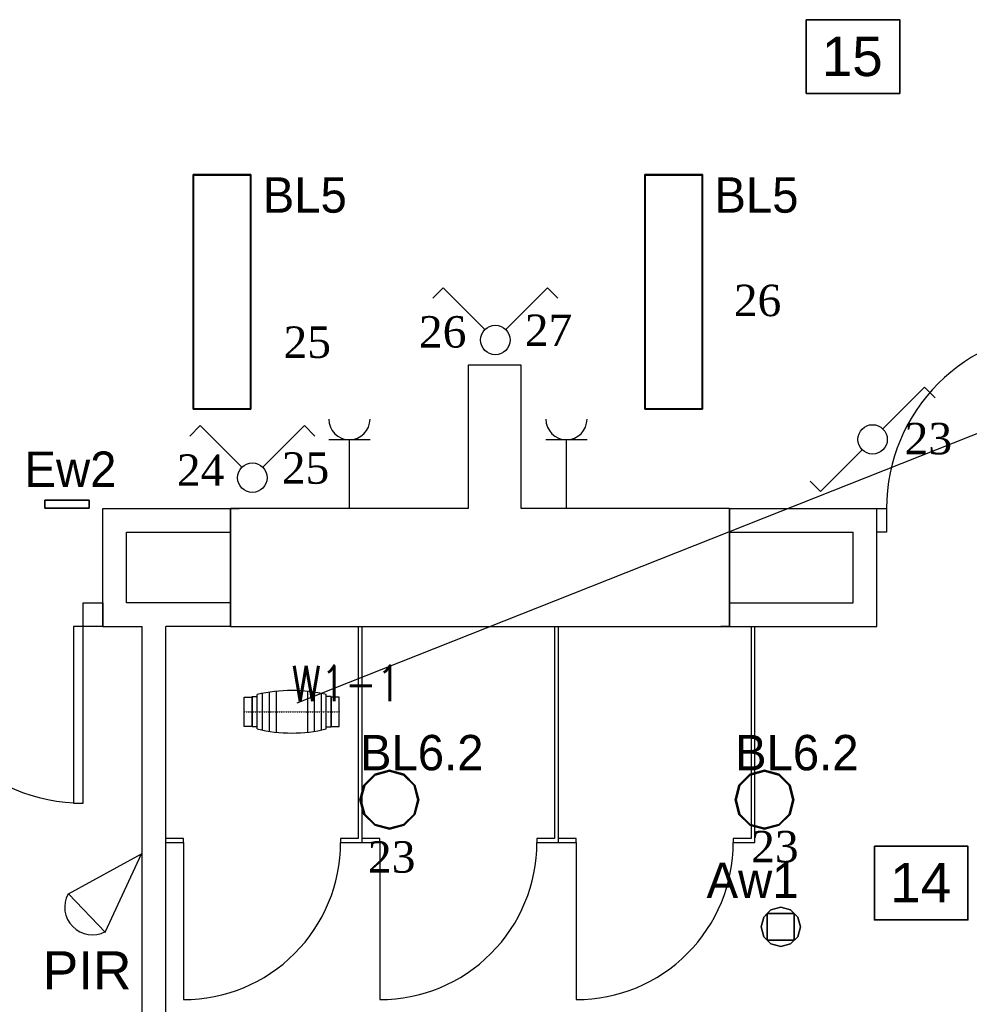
# Model space of a CAD drawing. Header units: millimetres. Extents: x -16803 to -7085, y -9068 to 2537.
# Tile 28 of 33: x -12467 to -11983, y 630 to 1131. Entities that reach past the tile are written whole.
import ezdxf
from ezdxf.enums import TextEntityAlignment as Align

# ---------------------------------------------------------------- set-up
doc = ezdxf.new("R2010")
doc.units = ezdxf.units.MM
doc.header["$MEASUREMENT"] = 0
doc.linetypes.add('CENTER', pattern=[0.55, 0.37, -0.06, 0.06, -0.06])
for name, color, linetype, lineweight in [('A_meble', 253, 'Continuous', 13), ('A_przekrojowe główne', 50, 'Continuous', 50), ('A_stolarka', 20, 'Continuous', 15), ('A_ściany istniejące', 82, 'Continuous', 50), ('elektryka', 255, 'Continuous', 35), ('elektryka2', 20, 'Continuous', 35), ('opisy', 71, 'Continuous', 13)]:
    doc.layers.add(name, color=color, linetype=linetype, lineweight=lineweight)
doc.layers.add('DLX_BLD0_FL1_LUM 1', color=7, linetype='Continuous', true_color=0x002aff)
doc.layers.add('DLX_BLD0_FL1_LUM 4', color=7, linetype='Continuous', true_color=0x002aff)
for name, color, linetype in [('DLX_BLD0_FL1_LUM 11', 3, 'Continuous'), ('DLX_BLD0_FL1_LUM 12', 1, 'Continuous'), ('DLX_BLD0_FL1_LUMKEY_IDX', 7, 'Continuous'), ('Elementy modelu - Strefy', 7, 'Continuous'), ('Konstrukcja - Ściany zew', 7, 'Continuous'), ('teletech', 7, 'Continuous'), ('WEN_W1-_ATRYBUT', 6, 'Continuous'), ('WEN_W1-_OSIE', 2, 'CENTER'), ('WEN_W1-_ZLICZAC', 140, 'Continuous')]:
    doc.layers.add(name, color=color, linetype=linetype)
doc.styles.add('ROMANS', font='times.ttf', dxfattribs={"height": 12})
doc.styles.get("Standard").update_dxf_attribs({"font": 'arial.ttf'})
doc.styles.add('STYL_AUTOMATYCZNY_1', font='arial.ttf')
doc.styles.add('STYL_WENTYLE', font='romans.shx', dxfattribs={"width": 0.8})
doc.styles.add('TableTextStyle', font='txt')

# ---------------------------------------------------------------- blocks, each defined once
blk = doc.blocks.new('TD-500-150-160-SILENT-3VXX_11')
for p, q in [((162, 104.2), (162, -104.2)), ((322, 104.2), (322, -104.2)), ((66.5, -87.5), (66.5, 87.5)), ((91.5, 93.1), (91.5, -93.1)), ((127, 99.6), (127, -99.6)), ((357, 99.6), (357, -99.6)), ((392.5, 93.1), (392.5, -93.1)), ((417.5, -87.5), (417.5, 87.5))]:
    blk.add_line(p, q)
for points in [[(0, -75), (0, 75), (40.5, 75), (40.5, -75)], [(484, -75), (484, 75), (443.5, 75), (443.5, -75)]]:
    blk.add_lwpolyline(points, close=True)
for points in [[(66.5, -76.8), (40.5, -76.8), (40.5, 76.8), (66.5, 76.8)], [(417.5, -76.8), (443.5, -76.8), (443.5, 76.8), (417.5, 76.8)]]:
    blk.add_lwpolyline(points)
for centre, start, end in [((242, -635.3), 76.3531, 103.6469), ((242, 635.3), 256.3531, 283.6469)]:
    blk.add_arc(centre, 743.8, start, end)
for p in [(0, 0), (484, 0)]:
    blk.add_point(p)
at = {"layer": 'WEN_W1-_OSIE'}
blk.add_line((0, 0), (484, 0), dxfattribs=at)
at = {"layer": 'WEN_W1-_ATRYBUT', "style": 'STYL_WENTYLE', "width": 0.8, "flags": 8}
blk.add_attdef('WENTYLE', text='', height=180, dxfattribs=at).set_placement((242, 0), align=Align.BOTTOM_LEFT)

msp = doc.modelspace()

# ---------------------------------------------------------------- linework, layer by layer
at = {"layer": 'A_meble', "lineweight": -3}
for points in [[(-12294.23, 822.1), (-12294.23, 714.1), (-12303.23, 714.1), (-12303.23, 712.1), (-12292.23, 712.1), (-12292.23, 822.1)], [(-12194.23, 822.1), (-12194.23, 714.1), (-12203.23, 714.1), (-12203.23, 712.1), (-12192.23, 712.1), (-12192.23, 822.1)], [(-12094.23, 822.1), (-12094.23, 714.1), (-12103.23, 714.1), (-12103.23, 712.1), (-12092.23, 712.1), (-12092.23, 822.1)], [(-12392.23, 712.1), (-12383.23, 712.1), (-12383.23, 714.1), (-12392.23, 714.1)], [(-12292.23, 712.1), (-12283.23, 712.1), (-12283.23, 714.1), (-12292.23, 714.1)], [(-12192.23, 712.1), (-12183.23, 712.1), (-12183.23, 714.1), (-12192.23, 714.1)]]:
    msp.add_lwpolyline(points, dxfattribs=at)
for points in [[(-12383.23, 712.1), (-12383.23, 632.1, 0.414214), (-12303.23, 712.1)], [(-12283.23, 712.1), (-12283.23, 632.1, 0.414214), (-12203.23, 712.1)], [(-12183.23, 712.1), (-12183.23, 632.1, 0.414214), (-12103.23, 712.1)]]:
    msp.add_lwpolyline(points, format="xyb", dxfattribs=at)
at = {"layer": 'A_przekrojowe główne', "lineweight": -3}
for p, q in [((-12424.23, 822.1), (-12424.23, 882.1)), ((-12424.23, 822.1), (-12424.23, 882.1)), ((-12424.23, 882.1), (-12359.23, 882.1)), ((-12105.23, 882.1), (-12030.23, 882.1)), ((-12030.23, 822.1), (-12030.23, 882.1)), ((-12030.23, 822.1), (-12030.23, 882.1)), ((-12412.23, 834.1), (-12412.23, 870.1)), ((-12412.23, 870.1), (-12359.23, 870.1)), ((-12105.23, 870.1), (-12042.23, 870.1)), ((-12042.23, 834.1), (-12042.23, 870.1)), ((-12359.23, 834.1), (-12412.23, 834.1)), ((-12105.23, 834.1), (-12042.23, 834.1)), ((-12424.23, 822.1), (-12404.23, 822.1)), ((-12404.23, 172.1), (-12404.23, 822.1)), ((-12392.23, 529.1), (-12392.23, 822.1)), ((-12359.23, 822.1), (-12392.23, 822.1)), ((-12105.23, 822.1), (-12030.23, 822.1))]:
    msp.add_line(p, q, dxfattribs=at)
at = {"layer": 'A_stolarka', "lineweight": -3}
for points in [[(-12025.23, 882.1), (-12025.23, 870.1), (-12030.23, 870.1), (-12030.23, 882.1)], [(-12434.23, 834.1), (-12424.23, 834.1), (-12424.23, 822.1), (-12434.23, 822.1)], [(-12434.23, 822.1), (-12439.23, 822.1), (-12439.23, 732.1), (-12434.23, 732.1)]]:
    msp.add_lwpolyline(points, close=True, dxfattribs=at)
for centre, start, end in [((-11935.23, 882.1), 90, 180), ((-12434.23, 822.1), 180, 270)]:
    msp.add_arc(centre, 90, start, end, dxfattribs=at)
at = {"layer": 'A_ściany istniejące', "lineweight": -3}
for p, q in [((-12359.23, 870.1), (-12359.23, 882.1)), ((-12105.23, 870.1), (-12105.23, 882.1)), ((-12359.23, 834.1), (-12359.23, 822.1)), ((-12105.23, 834.1), (-12105.23, 822.1))]:
    msp.add_line(p, q, dxfattribs=at)
at = {"layer": 'DLX_BLD0_FL1_LUM 1', "lineweight": -3}
for points in [[(-12291.35, 741.34, 0), (-12285.86, 746.83, 0)], [(-12285.86, 746.83, 0), (-12291.35, 741.34, 0)], [(-12285.86, 746.83, 0), (-12291.35, 741.34, 0)], [(-12291.35, 741.34, 0), (-12285.86, 746.83, 0)], [(-12285.86, 746.83, 0), (-12278.36, 748.84, 0)], [(-12278.36, 748.84, 0), (-12285.86, 746.83, 0)], [(-12278.36, 748.84, 0), (-12285.86, 746.83, 0)], [(-12285.86, 746.83, 0), (-12278.36, 748.84, 0)], [(-12285.86, 746.83, 0), (-12285.86, 746.83, 0)], [(-12285.86, 746.83, 0), (-12285.86, 746.83, 0)], [(-12278.36, 748.34, 0), (-12285.61, 746.4, 0)], [(-12285.61, 746.4, 0), (-12278.36, 748.34, 0)], [(-12278.36, 748.84, 0), (-12278.36, 748.84, 0)], [(-12278.36, 748.84, 0), (-12270.86, 746.83, 0)], [(-12270.86, 746.83, 0), (-12278.36, 748.84, 0)], [(-12278.36, 748.84, 0), (-12278.36, 748.84, 0)], [(-12270.86, 746.83, 0), (-12278.36, 748.84, 0)], [(-12278.36, 748.84, 0), (-12270.86, 746.83, 0)], [(-12271.11, 746.4, 0), (-12278.36, 748.34, 0)], [(-12278.36, 748.34, 0), (-12271.11, 746.4, 0)], [(-12270.86, 746.83, 0), (-12270.86, 746.83, 0)], [(-12270.86, 746.83, 0), (-12265.37, 741.34, 0)], [(-12265.37, 741.34, 0), (-12270.86, 746.83, 0)], [(-12270.86, 746.83, 0), (-12270.86, 746.83, 0)], [(-12265.37, 741.34, 0), (-12270.86, 746.83, 0)], [(-12270.86, 746.83, 0), (-12265.37, 741.34, 0)], [(-12100.35, 741.34, 0), (-12094.86, 746.83, 0)], [(-12094.86, 746.83, 0), (-12100.35, 741.34, 0)], [(-12094.86, 746.83, 0), (-12100.35, 741.34, 0)], [(-12100.35, 741.34, 0), (-12094.86, 746.83, 0)], [(-12094.86, 746.83, 0), (-12087.36, 748.84, 0)], [(-12087.36, 748.84, 0), (-12094.86, 746.83, 0)], [(-12087.36, 748.84, 0), (-12094.86, 746.83, 0)], [(-12094.86, 746.83, 0), (-12087.36, 748.84, 0)], [(-12094.86, 746.83, 0), (-12094.86, 746.83, 0)], [(-12094.86, 746.83, 0), (-12094.86, 746.83, 0)], [(-12087.36, 748.34, 0), (-12094.61, 746.4, 0)], [(-12094.61, 746.4, 0), (-12087.36, 748.34, 0)], [(-12087.36, 748.84, 0), (-12087.36, 748.84, 0)], [(-12087.36, 748.84, 0), (-12079.86, 746.83, 0)], [(-12079.86, 746.83, 0), (-12087.36, 748.84, 0)], [(-12087.36, 748.84, 0), (-12087.36, 748.84, 0)], [(-12079.86, 746.83, 0), (-12087.36, 748.84, 0)], [(-12087.36, 748.84, 0), (-12079.86, 746.83, 0)], [(-12080.11, 746.4, 0), (-12087.36, 748.34, 0)], [(-12087.36, 748.34, 0), (-12080.11, 746.4, 0)], [(-12079.86, 746.83, 0), (-12079.86, 746.83, 0)], [(-12079.86, 746.83, 0), (-12074.37, 741.34, 0)], [(-12074.37, 741.34, 0), (-12079.86, 746.83, 0)], [(-12079.86, 746.83, 0), (-12079.86, 746.83, 0)], [(-12074.37, 741.34, 0), (-12079.86, 746.83, 0)], [(-12079.86, 746.83, 0), (-12074.37, 741.34, 0)], [(-12285.61, 746.4, 0), (-12290.92, 741.09, 0)], [(-12290.92, 741.09, 0), (-12285.61, 746.4, 0)], [(-12265.8, 741.09, 0), (-12271.11, 746.4, 0)], [(-12271.11, 746.4, 0), (-12265.8, 741.09, 0)], [(-12094.61, 746.4, 0), (-12099.92, 741.09, 0)], [(-12099.92, 741.09, 0), (-12094.61, 746.4, 0)], [(-12074.81, 741.09, 0), (-12080.11, 746.4, 0)], [(-12080.11, 746.4, 0), (-12074.81, 741.09, 0)], [(-12293.36, 733.84, 0), (-12291.35, 741.34, 0)], [(-12291.35, 741.34, 0), (-12293.36, 733.84, 0)], [(-12291.35, 741.34, 0), (-12293.36, 733.84, 0)], [(-12293.36, 733.84, 0), (-12291.35, 741.34, 0)], [(-12290.92, 741.09, 0), (-12292.86, 733.84, 0)], [(-12292.86, 733.84, 0), (-12290.92, 741.09, 0)], [(-12291.35, 741.34, 0), (-12291.35, 741.34, 0)], [(-12291.35, 741.34, 0), (-12291.35, 741.34, 0)], [(-12263.86, 733.84, 0), (-12265.8, 741.09, 0)], [(-12265.8, 741.09, 0), (-12263.86, 733.84, 0)], [(-12265.37, 741.34, 0), (-12265.37, 741.34, 0)], [(-12265.37, 741.34, 0), (-12263.36, 733.84, 0)], [(-12263.36, 733.84, 0), (-12265.37, 741.34, 0)], [(-12265.37, 741.34, 0), (-12265.37, 741.34, 0)], [(-12263.36, 733.84, 0), (-12265.37, 741.34, 0)], [(-12265.37, 741.34, 0), (-12263.36, 733.84, 0)], [(-12102.36, 733.84, 0), (-12100.35, 741.34, 0)], [(-12100.35, 741.34, 0), (-12102.36, 733.84, 0)], [(-12100.35, 741.34, 0), (-12102.36, 733.84, 0)], [(-12102.36, 733.84, 0), (-12100.35, 741.34, 0)], [(-12099.92, 741.09, 0), (-12101.86, 733.84, 0)], [(-12101.86, 733.84, 0), (-12099.92, 741.09, 0)], [(-12100.35, 741.34, 0), (-12100.35, 741.34, 0)], [(-12100.35, 741.34, 0), (-12100.35, 741.34, 0)], [(-12072.86, 733.84, 0), (-12074.81, 741.09, 0)], [(-12074.81, 741.09, 0), (-12072.86, 733.84, 0)], [(-12074.37, 741.34, 0), (-12074.37, 741.34, 0)], [(-12074.37, 741.34, 0), (-12072.36, 733.84, 0)], [(-12072.36, 733.84, 0), (-12074.37, 741.34, 0)], [(-12074.37, 741.34, 0), (-12074.37, 741.34, 0)], [(-12072.36, 733.84, 0), (-12074.37, 741.34, 0)], [(-12074.37, 741.34, 0), (-12072.36, 733.84, 0)], [(-12291.35, 726.34, 0), (-12293.36, 733.84, 0)], [(-12293.36, 733.84, 0), (-12293.36, 733.84, 0)], [(-12293.36, 733.84, 0), (-12291.35, 726.34, 0)], [(-12293.36, 733.84, 0), (-12293.36, 733.84, 0)], [(-12293.36, 733.84, 0), (-12291.35, 726.34, 0)], [(-12291.35, 726.34, 0), (-12293.36, 733.84, 0)], [(-12292.86, 733.84, 0), (-12290.92, 726.59, 0)], [(-12290.92, 726.59, 0), (-12292.86, 733.84, 0)], [(-12265.8, 726.59, 0), (-12263.86, 733.84, 0)], [(-12263.86, 733.84, 0), (-12265.8, 726.59, 0)], [(-12263.36, 733.84, 0), (-12265.37, 726.34, 0)], [(-12265.37, 726.34, 0), (-12263.36, 733.84, 0)], [(-12265.37, 726.34, 0), (-12263.36, 733.84, 0)], [(-12263.36, 733.84, 0), (-12265.37, 726.34, 0)], [(-12263.36, 733.84, 0), (-12263.36, 733.84, 0)], [(-12263.36, 733.84, 0), (-12263.36, 733.84, 0)], [(-12100.35, 726.34, 0), (-12102.36, 733.84, 0)], [(-12102.36, 733.84, 0), (-12102.36, 733.84, 0)], [(-12102.36, 733.84, 0), (-12100.35, 726.34, 0)], [(-12102.36, 733.84, 0), (-12102.36, 733.84, 0)], [(-12102.36, 733.84, 0), (-12100.35, 726.34, 0)], [(-12100.35, 726.34, 0), (-12102.36, 733.84, 0)], [(-12101.86, 733.84, 0), (-12099.92, 726.59, 0)], [(-12099.92, 726.59, 0), (-12101.86, 733.84, 0)], [(-12074.81, 726.59, 0), (-12072.86, 733.84, 0)], [(-12072.86, 733.84, 0), (-12074.81, 726.59, 0)], [(-12072.36, 733.84, 0), (-12074.37, 726.34, 0)], [(-12074.37, 726.34, 0), (-12072.36, 733.84, 0)], [(-12074.37, 726.34, 0), (-12072.36, 733.84, 0)], [(-12072.36, 733.84, 0), (-12074.37, 726.34, 0)], [(-12072.36, 733.84, 0), (-12072.36, 733.84, 0)], [(-12072.36, 733.84, 0), (-12072.36, 733.84, 0)], [(-12291.35, 726.34, 0), (-12291.35, 726.34, 0)], [(-12285.86, 720.85, 0), (-12291.35, 726.34, 0)], [(-12291.35, 726.34, 0), (-12291.35, 726.34, 0)], [(-12291.35, 726.34, 0), (-12285.86, 720.85, 0)], [(-12291.35, 726.34, 0), (-12285.86, 720.85, 0)], [(-12285.86, 720.85, 0), (-12291.35, 726.34, 0)], [(-12290.92, 726.59, 0), (-12285.61, 721.28, 0)], [(-12285.61, 721.28, 0), (-12290.92, 726.59, 0)], [(-12271.11, 721.28, 0), (-12265.8, 726.59, 0)], [(-12265.8, 726.59, 0), (-12271.11, 721.28, 0)], [(-12265.37, 726.34, 0), (-12270.86, 720.85, 0)], [(-12270.86, 720.85, 0), (-12265.37, 726.34, 0)], [(-12270.86, 720.85, 0), (-12265.37, 726.34, 0)], [(-12265.37, 726.34, 0), (-12270.86, 720.85, 0)], [(-12265.37, 726.34, 0), (-12265.37, 726.34, 0)], [(-12265.37, 726.34, 0), (-12265.37, 726.34, 0)], [(-12100.35, 726.34, 0), (-12100.35, 726.34, 0)], [(-12094.86, 720.85, 0), (-12100.35, 726.34, 0)], [(-12100.35, 726.34, 0), (-12100.35, 726.34, 0)], [(-12100.35, 726.34, 0), (-12094.86, 720.85, 0)], [(-12100.35, 726.34, 0), (-12094.86, 720.85, 0)], [(-12094.86, 720.85, 0), (-12100.35, 726.34, 0)], [(-12099.92, 726.59, 0), (-12094.61, 721.28, 0)], [(-12094.61, 721.28, 0), (-12099.92, 726.59, 0)], [(-12080.11, 721.28, 0), (-12074.81, 726.59, 0)], [(-12074.81, 726.59, 0), (-12080.11, 721.28, 0)], [(-12074.37, 726.34, 0), (-12079.86, 720.85, 0)], [(-12079.86, 720.85, 0), (-12074.37, 726.34, 0)], [(-12079.86, 720.85, 0), (-12074.37, 726.34, 0)], [(-12074.37, 726.34, 0), (-12079.86, 720.85, 0)], [(-12074.37, 726.34, 0), (-12074.37, 726.34, 0)], [(-12074.37, 726.34, 0), (-12074.37, 726.34, 0)], [(-12278.36, 718.84, 0), (-12285.86, 720.85, 0)], [(-12285.86, 720.85, 0), (-12285.86, 720.85, 0)], [(-12285.86, 720.85, 0), (-12278.36, 718.84, 0)], [(-12285.86, 720.85, 0), (-12285.86, 720.85, 0)], [(-12285.86, 720.85, 0), (-12278.36, 718.84, 0)], [(-12278.36, 718.84, 0), (-12285.86, 720.85, 0)], [(-12285.61, 721.28, 0), (-12278.36, 719.34, 0)], [(-12278.36, 719.34, 0), (-12285.61, 721.28, 0)], [(-12278.36, 719.34, 0), (-12271.11, 721.28, 0)], [(-12271.11, 721.28, 0), (-12278.36, 719.34, 0)], [(-12270.86, 720.85, 0), (-12278.36, 718.84, 0)], [(-12278.36, 718.84, 0), (-12270.86, 720.85, 0)], [(-12278.36, 718.84, 0), (-12270.86, 720.85, 0)], [(-12270.86, 720.85, 0), (-12278.36, 718.84, 0)], [(-12278.36, 718.84, 0), (-12278.36, 718.84, 0)], [(-12278.36, 718.84, 0), (-12278.36, 718.84, 0)], [(-12270.86, 720.85, 0), (-12270.86, 720.85, 0)], [(-12270.86, 720.85, 0), (-12270.86, 720.85, 0)], [(-12087.36, 718.84, 0), (-12094.86, 720.85, 0)], [(-12094.86, 720.85, 0), (-12094.86, 720.85, 0)], [(-12094.86, 720.85, 0), (-12087.36, 718.84, 0)], [(-12094.86, 720.85, 0), (-12094.86, 720.85, 0)], [(-12094.86, 720.85, 0), (-12087.36, 718.84, 0)], [(-12087.36, 718.84, 0), (-12094.86, 720.85, 0)], [(-12094.61, 721.28, 0), (-12087.36, 719.34, 0)], [(-12087.36, 719.34, 0), (-12094.61, 721.28, 0)], [(-12087.36, 719.34, 0), (-12080.11, 721.28, 0)], [(-12080.11, 721.28, 0), (-12087.36, 719.34, 0)], [(-12079.86, 720.85, 0), (-12087.36, 718.84, 0)], [(-12087.36, 718.84, 0), (-12079.86, 720.85, 0)], [(-12087.36, 718.84, 0), (-12079.86, 720.85, 0)], [(-12079.86, 720.85, 0), (-12087.36, 718.84, 0)], [(-12087.36, 718.84, 0), (-12087.36, 718.84, 0)], [(-12087.36, 718.84, 0), (-12087.36, 718.84, 0)], [(-12079.86, 720.85, 0), (-12079.86, 720.85, 0)], [(-12079.86, 720.85, 0), (-12079.86, 720.85, 0)]]:
    msp.add_polyline3d(points, dxfattribs=at)
at = {"layer": 'DLX_BLD0_FL1_LUM 11', "lineweight": -3}
for points in [[(-12431.31, 886.42, 0), (-12453.91, 886.42, 0)], [(-12453.91, 886.42, 0), (-12453.91, 882.22, 0)], [(-12453.91, 882.22, 0), (-12453.91, 886.42, 0)], [(-12453.91, 886.42, 0), (-12431.31, 886.42, 0)], [(-12453.91, 882.22, 0), (-12453.91, 886.42, 0)], [(-12453.91, 886.42, 0), (-12453.91, 886.42, 0)], [(-12453.91, 886.42, 0), (-12453.91, 882.22, 0)], [(-12453.91, 886.42, 0), (-12431.31, 886.42, 0)], [(-12431.31, 886.42, 0), (-12453.91, 886.42, 0)], [(-12453.91, 886.42, 0), (-12453.91, 886.42, 0)], [(-12453.91, 882.22, 0), (-12431.31, 882.22, 0)], [(-12431.31, 882.22, 0), (-12453.91, 882.22, 0)], [(-12453.91, 882.22, 0), (-12453.91, 882.22, 0)], [(-12453.91, 882.22, 0), (-12431.31, 882.22, 0)], [(-12431.31, 882.22, 0), (-12453.91, 882.22, 0)], [(-12453.91, 882.22, 0), (-12453.91, 882.22, 0)], [(-12450.11, 886.42, 0), (-12435.11, 886.42, 0)], [(-12435.11, 886.42, 0), (-12450.11, 886.42, 0)], [(-12450.11, 886.42, 0), (-12450.11, 886.42, 0)], [(-12435.11, 886.42, 0), (-12450.11, 886.42, 0)], [(-12450.11, 886.42, 0), (-12450.11, 886.42, 0)], [(-12450.11, 886.42, 0), (-12435.11, 886.42, 0)], [(-12435.11, 886.42, 0), (-12435.11, 886.42, 0)], [(-12435.11, 886.42, 0), (-12435.11, 886.42, 0)], [(-12431.31, 882.22, 0), (-12431.31, 886.42, 0)], [(-12431.31, 882.22, 0), (-12431.31, 886.42, 0)], [(-12431.31, 886.42, 0), (-12431.31, 886.42, 0)], [(-12431.31, 886.42, 0), (-12431.31, 882.22, 0)], [(-12431.31, 886.42, 0), (-12431.31, 882.22, 0)], [(-12431.31, 886.42, 0), (-12431.31, 886.42, 0)], [(-12431.31, 882.22, 0), (-12431.31, 882.22, 0)], [(-12431.31, 882.22, 0), (-12431.31, 882.22, 0)]]:
    msp.add_polyline3d(points, dxfattribs=at)
at = {"layer": 'DLX_BLD0_FL1_LUM 12', "lineweight": -3}
for points in [[(-12087.76, 674.14, 0), (-12084.1, 677.8, 0)], [(-12084.1, 677.8, 0), (-12087.76, 674.14, 0)], [(-12084.1, 677.8, 0), (-12085.93, 675.97, 0)], [(-12085.93, 675.97, 0), (-12084.1, 677.8, 0)], [(-12084.1, 677.8, 0), (-12079.1, 679.14, 0)], [(-12079.1, 679.14, 0), (-12084.1, 677.8, 0)], [(-12079.1, 679.14, 0), (-12084.1, 677.8, 0)], [(-12084.1, 677.8, 0), (-12079.1, 679.14, 0)], [(-12084.1, 677.8, 0), (-12084.1, 677.8, 0)], [(-12084.1, 677.8, 0), (-12084.1, 677.8, 0)], [(-12079.1, 679.14, 0), (-12079.1, 679.14, 0)], [(-12079.1, 679.14, 0), (-12074.1, 677.8, 0)], [(-12074.1, 677.8, 0), (-12079.1, 679.14, 0)], [(-12079.1, 679.14, 0), (-12079.1, 679.14, 0)], [(-12074.1, 677.8, 0), (-12079.1, 679.14, 0)], [(-12079.1, 679.14, 0), (-12074.1, 677.8, 0)], [(-12074.1, 677.8, 0), (-12074.1, 677.8, 0)], [(-12074.1, 677.8, 0), (-12070.44, 674.14, 0)], [(-12072.27, 675.97, 0), (-12074.1, 677.8, 0)], [(-12074.1, 677.8, 0), (-12074.1, 677.8, 0)], [(-12070.44, 674.14, 0), (-12074.1, 677.8, 0)], [(-12074.1, 677.8, 0), (-12072.27, 675.97, 0)], [(-12089.1, 669.14, 0), (-12087.76, 674.14, 0)], [(-12087.76, 674.14, 0), (-12089.1, 669.14, 0)], [(-12087.76, 674.14, 0), (-12089.1, 669.14, 0)], [(-12089.1, 669.14, 0), (-12087.76, 674.14, 0)], [(-12085.93, 675.97, 0), (-12087.76, 674.14, 0)], [(-12087.76, 674.14, 0), (-12085.93, 675.97, 0)], [(-12087.76, 674.14, 0), (-12087.76, 674.14, 0)], [(-12087.76, 674.14, 0), (-12087.76, 674.14, 0)], [(-12085.93, 662.31, 0), (-12085.93, 675.97, 0)], [(-12085.93, 675.97, 0), (-12072.27, 675.97, 0)], [(-12072.27, 675.97, 0), (-12085.93, 675.97, 0)], [(-12085.93, 675.97, 0), (-12085.93, 662.31, 0)], [(-12070.44, 674.14, 0), (-12072.27, 675.97, 0)], [(-12072.27, 675.97, 0), (-12072.27, 662.31, 0)], [(-12072.27, 662.31, 0), (-12072.27, 675.97, 0)], [(-12072.27, 675.97, 0), (-12070.44, 674.14, 0)], [(-12070.44, 674.14, 0), (-12070.44, 674.14, 0)], [(-12070.44, 674.14, 0), (-12069.1, 669.14, 0)], [(-12069.1, 669.14, 0), (-12070.44, 674.14, 0)], [(-12070.44, 674.14, 0), (-12070.44, 674.14, 0)], [(-12069.1, 669.14, 0), (-12070.44, 674.14, 0)], [(-12070.44, 674.14, 0), (-12069.1, 669.14, 0)], [(-12087.76, 664.14, 0), (-12089.1, 669.14, 0)], [(-12089.1, 669.14, 0), (-12089.1, 669.14, 0)], [(-12089.1, 669.14, 0), (-12087.76, 664.14, 0)], [(-12089.1, 669.14, 0), (-12089.1, 669.14, 0)], [(-12089.1, 669.14, 0), (-12087.76, 664.14, 0)], [(-12087.76, 664.14, 0), (-12089.1, 669.14, 0)], [(-12069.1, 669.14, 0), (-12070.44, 664.14, 0)], [(-12070.44, 664.14, 0), (-12069.1, 669.14, 0)], [(-12070.44, 664.14, 0), (-12069.1, 669.14, 0)], [(-12069.1, 669.14, 0), (-12070.44, 664.14, 0)], [(-12069.1, 669.14, 0), (-12069.1, 669.14, 0)], [(-12069.1, 669.14, 0), (-12069.1, 669.14, 0)], [(-12084.1, 660.48, 0), (-12087.76, 664.14, 0)], [(-12087.76, 664.14, 0), (-12084.1, 660.48, 0)], [(-12085.93, 662.31, 0), (-12084.1, 660.48, 0)], [(-12072.27, 662.31, 0), (-12085.93, 662.31, 0)], [(-12085.93, 662.31, 0), (-12072.27, 662.31, 0)], [(-12084.1, 660.48, 0), (-12085.93, 662.31, 0)], [(-12070.44, 664.14, 0), (-12074.1, 660.48, 0)], [(-12074.1, 660.48, 0), (-12070.44, 664.14, 0)], [(-12074.1, 660.48, 0), (-12072.27, 662.31, 0)], [(-12072.27, 662.31, 0), (-12074.1, 660.48, 0)], [(-12072.27, 662.31, 0), (-12070.44, 664.14, 0)], [(-12070.44, 664.14, 0), (-12072.27, 662.31, 0)], [(-12079.1, 659.14, 0), (-12084.1, 660.48, 0)], [(-12084.1, 660.48, 0), (-12079.1, 659.14, 0)], [(-12084.1, 660.48, 0), (-12079.1, 659.14, 0)], [(-12079.1, 659.14, 0), (-12084.1, 660.48, 0)], [(-12074.1, 660.48, 0), (-12079.1, 659.14, 0)], [(-12079.1, 659.14, 0), (-12074.1, 660.48, 0)], [(-12079.1, 659.14, 0), (-12074.1, 660.48, 0)], [(-12074.1, 660.48, 0), (-12079.1, 659.14, 0)], [(-12079.1, 659.14, 0), (-12079.1, 659.14, 0)], [(-12079.1, 659.14, 0), (-12079.1, 659.14, 0)]]:
    msp.add_polyline3d(points, dxfattribs=at)
at = {"layer": 'DLX_BLD0_FL1_LUM 4', "lineweight": -3}
for points in [[(-12378.35, 932.62, 0), (-12378.35, 1052.12, 0)], [(-12378.35, 1052.12, 0), (-12378.35, 1052.12, 0)], [(-12378.35, 1052.12, 0), (-12378.35, 932.62, 0)], [(-12378.35, 1052.12, 0), (-12348.85, 1052.12, 0)], [(-12348.85, 1052.12, 0), (-12378.35, 1052.12, 0)], [(-12378.35, 1052.12, 0), (-12378.35, 1052.12, 0)], [(-12378.35, 1052.12, 0), (-12378.35, 932.62, 0)], [(-12348.85, 1052.12, 0), (-12378.35, 1052.12, 0)], [(-12378.35, 932.62, 0), (-12378.35, 1052.12, 0)], [(-12378.35, 1052.12, 0), (-12348.85, 1052.12, 0)], [(-12378.1, 932.87, 0), (-12378.1, 1051.87, 0)], [(-12378.1, 1051.87, 0), (-12349.1, 1051.87, 0)], [(-12378.1, 1051.87, 0), (-12378.1, 932.87, 0)], [(-12349.1, 1051.87, 0), (-12378.1, 1051.87, 0)], [(-12378.1, 1051.87, 0), (-12378.1, 932.87, 0)], [(-12349.1, 1051.87, 0), (-12378.1, 1051.87, 0)], [(-12378.1, 932.87, 0), (-12378.1, 1051.87, 0)], [(-12378.1, 1051.87, 0), (-12349.1, 1051.87, 0)], [(-12349.1, 1051.87, 0), (-12349.1, 932.87, 0)], [(-12349.1, 932.87, 0), (-12349.1, 1051.87, 0)], [(-12349.1, 932.87, 0), (-12349.1, 1051.87, 0)], [(-12349.1, 1051.87, 0), (-12349.1, 932.87, 0)], [(-12348.85, 1052.12, 0), (-12348.85, 932.62, 0)], [(-12348.85, 932.62, 0), (-12348.85, 1052.12, 0)], [(-12348.85, 1052.12, 0), (-12348.85, 1052.12, 0)], [(-12348.85, 1052.12, 0), (-12348.85, 1052.12, 0)], [(-12348.85, 932.62, 0), (-12348.85, 1052.12, 0)], [(-12348.85, 1052.12, 0), (-12348.85, 932.62, 0)], [(-12148.35, 932.62, 0), (-12148.35, 1052.12, 0)], [(-12148.35, 1052.12, 0), (-12148.35, 1052.12, 0)], [(-12148.35, 1052.12, 0), (-12148.35, 932.62, 0)], [(-12148.35, 1052.12, 0), (-12118.85, 1052.12, 0)], [(-12118.85, 1052.12, 0), (-12148.35, 1052.12, 0)], [(-12148.35, 1052.12, 0), (-12148.35, 1052.12, 0)], [(-12148.35, 1052.12, 0), (-12148.35, 932.62, 0)], [(-12118.85, 1052.12, 0), (-12148.35, 1052.12, 0)], [(-12148.35, 932.62, 0), (-12148.35, 1052.12, 0)], [(-12148.35, 1052.12, 0), (-12118.85, 1052.12, 0)], [(-12148.1, 932.87, 0), (-12148.1, 1051.87, 0)], [(-12148.1, 1051.87, 0), (-12119.1, 1051.87, 0)], [(-12148.1, 1051.87, 0), (-12148.1, 932.87, 0)], [(-12119.1, 1051.87, 0), (-12148.1, 1051.87, 0)], [(-12148.1, 1051.87, 0), (-12148.1, 932.87, 0)], [(-12119.1, 1051.87, 0), (-12148.1, 1051.87, 0)], [(-12148.1, 932.87, 0), (-12148.1, 1051.87, 0)], [(-12148.1, 1051.87, 0), (-12119.1, 1051.87, 0)], [(-12119.1, 1051.87, 0), (-12119.1, 932.87, 0)], [(-12119.1, 932.87, 0), (-12119.1, 1051.87, 0)], [(-12119.1, 932.87, 0), (-12119.1, 1051.87, 0)], [(-12119.1, 1051.87, 0), (-12119.1, 932.87, 0)], [(-12118.85, 1052.12, 0), (-12118.85, 932.62, 0)], [(-12118.85, 932.62, 0), (-12118.85, 1052.12, 0)], [(-12118.85, 1052.12, 0), (-12118.85, 1052.12, 0)], [(-12118.85, 1052.12, 0), (-12118.85, 1052.12, 0)], [(-12118.85, 932.62, 0), (-12118.85, 1052.12, 0)], [(-12118.85, 1052.12, 0), (-12118.85, 932.62, 0)], [(-12348.85, 932.62, 0), (-12378.35, 932.62, 0)], [(-12378.35, 932.62, 0), (-12378.35, 932.62, 0)], [(-12378.35, 932.62, 0), (-12348.85, 932.62, 0)], [(-12378.35, 932.62, 0), (-12378.35, 932.62, 0)], [(-12378.35, 932.62, 0), (-12348.85, 932.62, 0)], [(-12348.85, 932.62, 0), (-12378.35, 932.62, 0)], [(-12349.1, 932.87, 0), (-12378.1, 932.87, 0)], [(-12378.1, 932.87, 0), (-12349.1, 932.87, 0)], [(-12378.1, 932.87, 0), (-12349.1, 932.87, 0)], [(-12349.1, 932.87, 0), (-12378.1, 932.87, 0)], [(-12348.85, 932.62, 0), (-12348.85, 932.62, 0)], [(-12348.85, 932.62, 0), (-12348.85, 932.62, 0)], [(-12118.85, 932.62, 0), (-12148.35, 932.62, 0)], [(-12148.35, 932.62, 0), (-12148.35, 932.62, 0)], [(-12148.35, 932.62, 0), (-12118.85, 932.62, 0)], [(-12148.35, 932.62, 0), (-12148.35, 932.62, 0)], [(-12148.35, 932.62, 0), (-12118.85, 932.62, 0)], [(-12118.85, 932.62, 0), (-12148.35, 932.62, 0)], [(-12119.1, 932.87, 0), (-12148.1, 932.87, 0)], [(-12148.1, 932.87, 0), (-12119.1, 932.87, 0)], [(-12148.1, 932.87, 0), (-12119.1, 932.87, 0)], [(-12119.1, 932.87, 0), (-12148.1, 932.87, 0)], [(-12118.85, 932.62, 0), (-12118.85, 932.62, 0)], [(-12118.85, 932.62, 0), (-12118.85, 932.62, 0)]]:
    msp.add_polyline3d(points, dxfattribs=at)
at = {"layer": 'elektryka', "color": 3, "lineweight": -3}
for p, q in [((-12288.23, 917.1), (-12309.23, 917.1)), ((-12298.73, 882.1), (-12298.73, 917.1)), ((-12177.71, 917.1), (-12198.71, 917.1)), ((-12188.21, 882.1), (-12188.21, 917.1))]:
    msp.add_line(p, q, dxfattribs=at)
at = {"layer": 'elektryka'}
for points in [[(-12066.09, 1130.93), (-12018.48, 1130.93), (-12018.48, 1093.37), (-12066.09, 1093.37)], [(-12031.39, 710.2), (-11983.77, 710.2), (-11983.77, 672.64), (-12031.39, 672.64)]]:
    msp.add_lwpolyline(points, close=True, dxfattribs=at)
at = {"layer": 'elektryka', "lineweight": -3}
msp.add_lwpolyline([(-12325.4, 783.18), (-11727.11, 1020.11)], dxfattribs=at)
at = {"layer": 'elektryka', "color": 3, "lineweight": -3}
for centre in [(-12298.73, 927.6), (-12188.21, 927.6)]:
    msp.add_arc(centre, 10.5, 180, 0, dxfattribs=at)
at = {"layer": 'elektryka2', "lineweight": -3}
for p, q in [((-12250.95, 994.41), (-12256.25, 989.1)), ((-12229.74, 973.2), (-12250.95, 994.41)), ((-12219.13, 973.2), (-12197.92, 994.41)), ((-12197.92, 994.41), (-12192.61, 989.1)), ((-12027.02, 922.58), (-12005.8, 943.79)), ((-12005.8, 943.79), (-12000.5, 938.49)), ((-12374.67, 924.29), (-12379.97, 918.99)), ((-12353.46, 903.08), (-12374.67, 924.29)), ((-12342.85, 903.08), (-12321.64, 924.29)), ((-12321.64, 924.29), (-12316.33, 918.99)), ((-12058.84, 890.76), (-12037.62, 911.97)), ((-12064.14, 896.06), (-12058.84, 890.76))]:
    msp.add_line(p, q, dxfattribs=at)
for centre in [(-12224.43, 967.89), (-12032.32, 917.27), (-12348.15, 897.78)]:
    msp.add_circle(centre, 7.5, dxfattribs=at)
at = {"layer": 'Konstrukcja - Ściany zew', "color": 7, "linetype": 'Continuous', "lineweight": -3}
for p, q in [((-12211.23, 955.1), (-12238.23, 955.1)), ((-12211.23, 955.1), (-12238.23, 955.1)), ((-12359.23, 882.1), (-12354.93, 882.1)), ((-12359.23, 832.1), (-12359.23, 882.1)), ((-12359.23, 882.1), (-12359.23, 832.1)), ((-12359.23, 832.1), (-12359.23, 882.1)), ((-12359.23, 832.1), (-12359.23, 882.1)), ((-12359.23, 882.1), (-12354.93, 882.1)), ((-12359.23, 882.1), (-12354.93, 882.1)), ((-12105.23, 882.1), (-12109.53, 882.1)), ((-12105.23, 882.1), (-12109.53, 882.1)), ((-12105.23, 882.1), (-12109.53, 882.1)), ((-12105.23, 832.1), (-12105.23, 882.1)), ((-12105.23, 882.1), (-12105.23, 832.1)), ((-12105.23, 832.1), (-12105.23, 882.1)), ((-12105.23, 832.1), (-12105.23, 882.1)), ((-12359.23, 834.1), (-12359.23, 870.1)), ((-12105.23, 834.1), (-12105.23, 870.1)), ((-12359.23, 822.1), (-12359.23, 832.1)), ((-12359.23, 822.1), (-12359.23, 832.1)), ((-12359.23, 822.1), (-12359.23, 832.1)), ((-12359.23, 822.1), (-12359.23, 832.1)), ((-12105.23, 822.1), (-12105.23, 832.1)), ((-12105.23, 822.1), (-12105.23, 832.1)), ((-12105.23, 822.1), (-12105.23, 832.1)), ((-12105.23, 822.1), (-12105.23, 832.1)), ((-12359.23, 822.1), (-12354.93, 822.1)), ((-12359.23, 822.1), (-12354.93, 822.1)), ((-12359.23, 822.1), (-12354.93, 822.1)), ((-12105.23, 822.1), (-12109.53, 822.1)), ((-12105.23, 822.1), (-12109.53, 822.1)), ((-12105.23, 822.1), (-12109.53, 822.1))]:
    msp.add_line(p, q, dxfattribs=at)
for points in [[(-12238.23, 955.1), (-12238.23, 882.1)], [(-12211.23, 882.1), (-12211.23, 955.1)], [(-12238.23, 882.1), (-12359.23, 882.1)], [(-12105.23, 882.1), (-12211.23, 882.1)], [(-12359.23, 822.1), (-12338.46, 822.1)], [(-12338.46, 822.1), (-12105.23, 822.1)]]:
    msp.add_lwpolyline(points, dxfattribs=at)
at = {"layer": 'teletech', "lineweight": -3}
for p, q in [((-12441.85, 686.04), (-12404.54, 706.35)), ((-12422.98, 666.74), (-12404.54, 706.35)), ((-12423, 666.33), (-12441.85, 686.04))]:
    msp.add_line(p, q, dxfattribs=at)
msp.add_arc((-12429.62, 679.15), 14.08, 151.2138, 298.1545, dxfattribs=at)

# ---------------------------------------------------------------- block references
at = {"layer": 'WEN_W1-_ZLICZAC', "xscale": 0.1, "yscale": 0.1, "zscale": 0.1}
msp.add_blockref('TD-500-150-160-SILENT-3VXX_11', (-12352.3, 778.65), dxfattribs=at).add_auto_attribs({'WENTYLE': 'W1-1'})

# ---------------------------------------------------------------- texts
at = {"layer": 'DLX_BLD0_FL1_LUMKEY_IDX', "lineweight": -3, "style": 'TableTextStyle'}
for s, p in [('BL5', (-12342.87, 1032.69)), ('BL5', (-12112.87, 1032.69)), ('Ew2', (-12464.19, 893.1)), ('BL6.2', (-12293.36, 748.84)), ('BL6.2', (-12102.36, 748.84)), ('Aw1', (-12116.85, 683.89))]:
    msp.add_text(s, height=18, dxfattribs=at).set_placement(p)
at = {"layer": 'Elementy modelu - Strefy', "color": 7, "linetype": 'Continuous', "lineweight": -3, "char_height": 20, "attachment_point": 1, "style": 'STYL_AUTOMATYCZNY_1'}
for s, insert in [('\\A1;\\pxql,t0,0.5;{\\fArial|b0|i0|c238|p0;15 }', (-12058.23, 1122.22)), ('\\A1;\\pxql,t0,0.5;{\\fArial|b0|i0|c238|p0;14}', (-12023.39, 701.67))]:
    msp.add_mtext(s, dxfattribs=dict(at, insert=insert))
at = {"layer": 'opisy', "color": 0, "lineweight": -3, "style": 'ROMANS'}
for s, p in [('26', (-12102.97, 980.03)), ('26', (-12263.31, 964.03)), ('27', (-12209.43, 964.84)), ('25', (-12332.28, 958.77)), ('23', (-12015.98, 909.7)), ('24', (-12386.59, 893.66)), ('25', (-12333.15, 894.72)), ('23', (-12094.14, 701.98)), ('23', (-12289.26, 696.74))]:
    msp.add_text(s, height=16, dxfattribs=at).set_placement(p)
at = {"layer": 'teletech', "lineweight": -3}
msp.add_text('PIR', height=19.411, dxfattribs=at).set_placement((-12454.89, 637.3))

doc.saveas('drawing.dxf')
